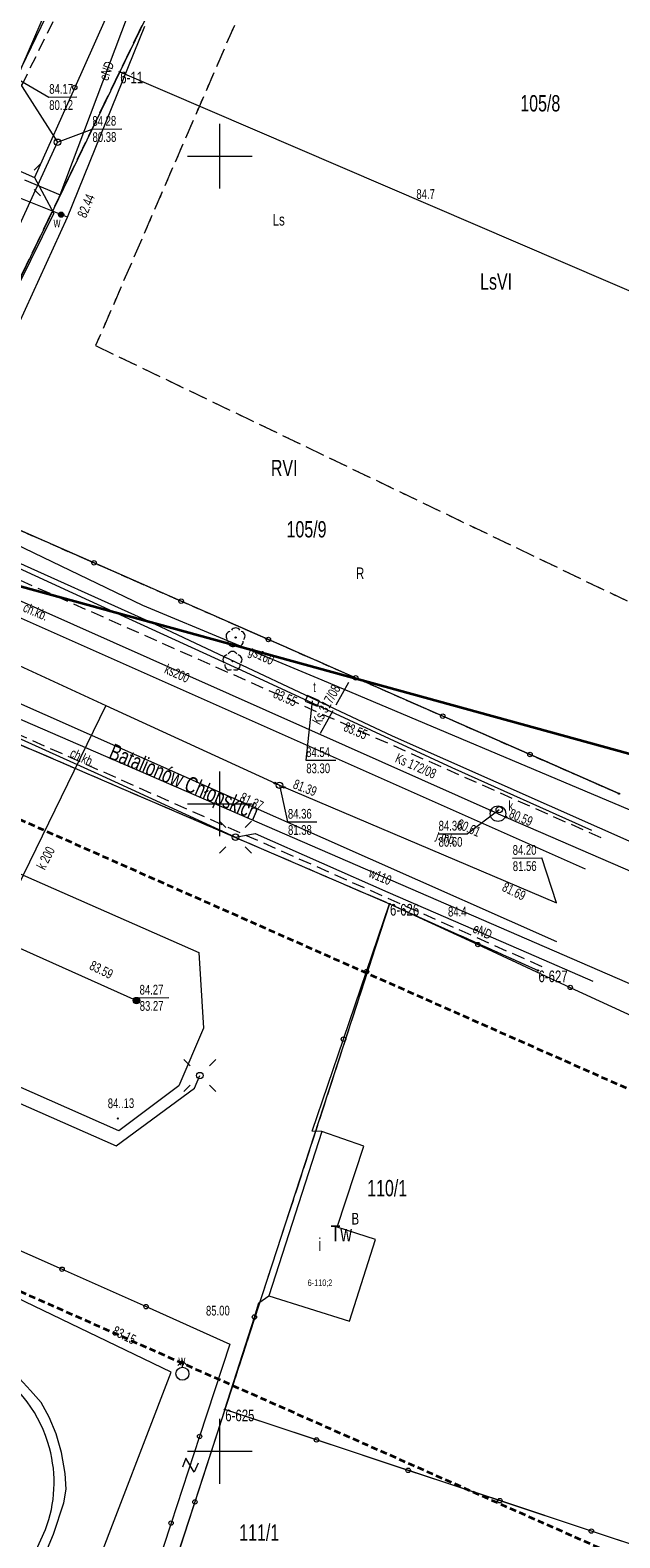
# Model space of a CAD drawing. Header units: metres. Extents: x -1013 to 1493500, y -5789517 to 1032.
# Tile 60 of 66: x 133 to 179, y -92 to 24. Entities that reach past the tile are written whole.
import ezdxf
from ezdxf.xclip import XClip

# ---------------------------------------------------------------- set-up
doc = ezdxf.new("R2010")
doc.units = ezdxf.units.M
doc.header["$MEASUREMENT"] = 0
doc.header["$XCLIPFRAME"] = 0
for name, pattern in [('2_KTCR02', [1.5, 1, -0.5]), ('4_SUPK_P_01', [2.5, 2, -0.5]), ('GUK', [2, 1.5, -0.5]), ('GUZ', [1, 0.5, -0.5]), ('Przerywana długa', [0.78, 0.5, -0.28])]:
    doc.linetypes.add(name, pattern=pattern)
doc.layers.add('700-L Mapa 1_100 dwg', color=7, linetype='Continuous')
doc.layers.add('711-L Wymiary opisy', color=7, linetype='Continuous')
for name, color, linetype, lineweight in [('703-L Płaszczyzny podejścia 2D3', 152, 'Continuous', 30), ('703-L Płaszczyzny podejścia 2D38', 171, 'Continuous', 35), ('711-L Wymiary opisy1', 7, 'Continuous', 13), ('ex_02_DXF_MZ_500_4_Dzialki7', 9, 'Continuous', 18), ('ex_02_DXF_MZ_500_4_EGBB_E_T_07', 9, 'Continuous', 18), ('ex_02_DXF_MZ_500_4_EGBB_L_07', 9, 'Continuous', 18), ('ex_02_DXF_MZ_500_4_K1_BDOT_T_97', 9, 'Continuous', 18), ('ex_02_DXF_MZ_500_4_K1_EGIB_T_17', 9, 'Continuous', 18), ('ex_02_DXF_MZ_500_4_Kontury3', 9, 'Continuous', 18), ('ex_02_DXF_MZ_500_4_KTCR_D_L_17', 9, 'Continuous', 18), ('ex_02_DXF_MZ_500_4_KTCR_E_T_17', 9, 'Continuous', 18), ('ex_02_DXF_MZ_500_4_KTCR_L_17', 9, 'Continuous', 18), ('ex_02_DXF_MZ_500_4_KTJZ_E_T_07', 9, 'Continuous', 18), ('ex_02_DXF_MZ_500_4_KTKR_D_L_07', 9, 'Continuous', 18), ('ex_02_DXF_MZ_500_4_KTKR_L_07', 9, 'Continuous', 18), ('ex_02_DXF_MZ_500_4_KTOK_L_47', 9, 'Continuous', 18), ('ex_02_DXF_MZ_500_4_KTUL_E_T_07', 9, 'Continuous', 18), ('ex_02_DXF_MZ_500_4_Numery_dzialek7', 9, 'Continuous', 18), ('ex_02_DXF_MZ_500_4_Numery_konturow3', 9, 'Continuous', 18), ('ex_02_DXF_MZ_500_4_Numery_punktow7', 9, 'Continuous', 18), ('ex_02_DXF_MZ_500_4_Numery_uzytkow3', 9, 'Continuous', 18), ('ex_02_DXF_MZ_500_4_OBOP_T_13', 9, 'Continuous', 18), ('ex_02_DXF_MZ_500_4_Podzial_sekcyjny_krzyze7', 9, 'Continuous', 18), ('ex_02_DXF_MZ_500_4_Punkty7', 9, 'Continuous', 18), ('ex_02_DXF_MZ_500_4_RTPW_T_07', 9, 'Continuous', 18), ('ex_02_DXF_MZ_500_4_RTPW_T_17', 9, 'Continuous', 18), ('ex_02_DXF_MZ_500_4_SUBK_L_034', 9, 'Continuous', 18), ('ex_02_DXF_MZ_500_4_SUPE_D_L_31', 9, 'Continuous', 18), ('ex_02_DXF_MZ_500_4_SUPE_E_T_31', 9, 'Continuous', 18), ('ex_02_DXF_MZ_500_4_SUPG_E_T_27', 9, 'Continuous', 18), ('ex_02_DXF_MZ_500_4_SUPG_L_252', 9, 'Continuous', 18), ('ex_02_DXF_MZ_500_4_SUPK_D_L_434', 9, 'Continuous', 18), ('ex_02_DXF_MZ_500_4_SUPK_E_T_434', 9, 'Continuous', 18), ('ex_02_DXF_MZ_500_4_SUPK_L_434', 9, 'Continuous', 18), ('ex_02_DXF_MZ_500_4_SUPP_E_T_434', 9, 'Continuous', 18), ('ex_02_DXF_MZ_500_4_SUPP_L_434', 9, 'Continuous', 18), ('ex_02_DXF_MZ_500_4_SUPT_D_L_030', 9, 'Continuous', 18), ('ex_02_DXF_MZ_500_4_SUPW_D_L_05', 9, 'Continuous', 18), ('ex_02_DXF_MZ_500_4_SUPW_E_T_05', 9, 'Continuous', 18), ('ex_02_DXF_MZ_500_4_SUPW_L_05', 9, 'Continuous', 18), ('ex_02_DXF_MZ_500_4_SUSM_D_T_07', 9, 'Continuous', 18), ('ex_02_DXF_MZ_500_4_SUSM_D_T_37', 9, 'Continuous', 18), ('ex_02_DXF_MZ_500_4_SUTK_T_034', 9, 'Continuous', 18), ('ex_02_DXF_MZ_500_4_SUTT_T_030', 9, 'Continuous', 18), ('ex_02_DXF_MZ_500_4_SUTW_T_05', 9, 'Continuous', 18), ('ex_02_DXF_MZ_500_4_SUUK_D_T_234', 9, 'Continuous', 18), ('ex_02_DXF_MZ_500_4_SUUK_D_T_97', 9, 'Continuous', 18), ('ex_02_DXF_MZ_500_4_SUUK_E_T_934', 9, 'Continuous', 18), ('ex_02_DXF_MZ_500_4_SUUK_T_234', 9, 'Continuous', 18), ('ex_02_DXF_MZ_500_4_SUUT_D_T_130', 9, 'Continuous', 18), ('ex_02_DXF_MZ_500_4_SUUT_E_T_930', 9, 'Continuous', 18), ('ex_02_DXF_MZ_500_4_SUUW_D_T_07', 9, 'Continuous', 18), ('ex_02_DXF_MZ_500_4_SUUW_D_T_77', 9, 'Continuous', 18), ('ex_02_DXF_MZ_500_4_SUUW_E_T_117', 9, 'Continuous', 18), ('ex_02_DXF_MZ_500_4_SUUW_E_T_57', 9, 'Continuous', 18), ('ex_02_DXF_MZ_500_4_Uzytki3', 9, 'Continuous', 18)]:
    doc.layers.add(name, color=color, linetype=linetype, lineweight=lineweight)
doc.layers.get('700-L Mapa 1_100 dwg').off()
doc.styles.add('STYL_AUTOMATYCZNY_2', font='Arial.ttf')
doc.styles.add('STYL_AUTOMATYCZNY_4', font='Arial.ttf', dxfattribs={"width": 0.7})
doc.dimstyles.new('STYL_AUTOMATYCZNY__3', dxfattribs={"dimtxt": 0.25, "dimasz": 0.183575, "dimexe": 0.18, "dimexo": 0.04, "dimgap": 0, "dimtad": 1, "dimzin": 0, "dimdsep": 46, "dimtxsty": 'STYL_AUTOMATYCZNY_2', "dimblk": 'ARROWHEAD_8', "dimblk1": 'ARROWHEAD_8', "dimblk2": 'ARROWHEAD_8', "dimcen": 0.09, "dimclrd": 7, "dimclre": 7, "dimclrt": 7, "dimazin": 0, "dimtfac": 1, "dimtdec": 4, "dimtmove": 2, "dimatfit": 3, "dimfxl": 1, "dimtolj": 1, "dimtzin": 0, "dimarcsym": 0})

# ---------------------------------------------------------------- blocks, each defined once
blk = doc.blocks.new('*D62')
at = {"layer": '711-L Wymiary opisy1', "color": 7, "linetype": 'Continuous', "lineweight": 13, "transparency": 16777216}
for p, q in [((31.39, 8.33), (31.34, 8.46)), ((31.39, 8.33), (31.51, 8.38)), ((31.7, 9.21), (31.58, 9.14)), ((31.7, 9.21), (31.77, 9.09))]:
    blk.add_line(p, q, dxfattribs=at)
blk.add_arc((25.65, 10.87), 6.28, 336.1008, 344.6316, dxfattribs=at)
at = {"layer": '711-L Wymiary opisy1', "color": 7, "lineweight": 13, "transparency": 16777216, "insert": (31.65, 8.58), "char_height": 0.25, "attachment_point": 7, "rotation": 336.1008, "style": 'STYL_AUTOMATYCZNY_2'}
blk.add_mtext('\\A1;{\\pql;\\fArial|b0|i0|c238|p0;\\W1.000000;8,53°/15%}', dxfattribs=at)
blk = doc.blocks.new('ARROWHEAD_8')
at = {"color": 0, "linetype": 'Continuous', "lineweight": 0}
blk.add_line((0, 0), (-1, 0), dxfattribs=at)
at = {"color": 0, "linetype": 'Continuous', "lineweight": 0, "flags": 128}
blk.add_lwpolyline([(-0.525, 0.525), (0, 0), (-0.525, -0.525)], dxfattribs=at)
blk = doc.blocks.new('*D63')
at = {"layer": '711-L Wymiary opisy1', "color": 7, "linetype": 'Continuous', "lineweight": 13, "transparency": 16777216}
for p, q in [((17.69, -23.09), (17.66, -22.95)), ((17.69, -23.09), (17.83, -23.06)), ((18.15, -22.23), (18.02, -22.28)), ((18.15, -22.23), (18.2, -22.36))]:
    blk.add_line(p, q, dxfattribs=at)
blk.add_arc((12.16, -19.57), 6.56, 327.57, 336.1008, dxfattribs=at)
at = {"layer": '711-L Wymiary opisy1', "color": 7, "lineweight": 13, "transparency": 16777216, "insert": (18.03, -22.8), "char_height": 0.25, "attachment_point": 7, "rotation": 336.1008, "style": 'STYL_AUTOMATYCZNY_2'}
blk.add_mtext('\\A1;{\\pql;\\fArial|b0|i0|c238|p0;\\W1.000000;8,53°/15%}', dxfattribs=at)
blk = doc.blocks.new('Rysunek_1_4', base_point=(-51.91, -72.41))
at = {"layer": 'ex_02_DXF_MZ_500_4_Dzialki7', "color": 9, "linetype": 'Continuous', "lineweight": 18}
for p, q in [((170.06, 98.81), (118.53, -8)), ((-42.33, 44.71), (161.19, -43.07)), ((152.02, 45.32), (140.38, 21.19)), ((140.38, 21.19), (124.93, -10.81)), ((140.38, 21.19), (194.07, -1.93)), ((124.93, -10.81), (178.88, -34.55)), ((161.19, -43.07), (148.48, -82.11)), ((161.19, -43.07), (172.64, -48.21)), ((148.48, -82.11), (143.46, -97.58)), ((205.08, -100.89), (148.48, -82.11))]:
    blk.add_line(p, q, dxfattribs=at)
at = {"layer": 'ex_02_DXF_MZ_500_4_EGBB_L_07', "color": 9, "linetype": 'Continuous', "lineweight": 18}
for p, q in [((155.97, -60.65), (151.87, -73.32)), ((159.2, -61.78), (155.97, -60.65)), ((157.15, -68.03), (159.2, -61.78)), ((160.1, -68.97), (157.15, -68.03)), ((158.09, -75.29), (160.1, -68.97)), ((151.87, -73.32), (158.09, -75.29))]:
    blk.add_line(p, q, dxfattribs=at)
at = {"layer": 'ex_02_DXF_MZ_500_4_K1_BDOT_T_97', "color": 9, "linetype": 'Continuous', "lineweight": 18}
for p, q in [((145.48, -85.87), (145.2, -86.56)), ((146.12, -86.94), (145.48, -85.87)), ((146.41, -86.24), (146.12, -86.94))]:
    blk.add_line(p, q, dxfattribs=at)
at = {"layer": 'ex_02_DXF_MZ_500_4_Kontury3', "color": 9, "linetype": 'GUK', "lineweight": 18}
for p, q in [((124.93, -10.82), (152.02, 45.32)), ((157.16, 43.12), (138.51, 0.04)), ((138.51, 0.04), (184.7, -22.17)), ((178.88, -34.55), (124.93, -10.82)), ((102.61, -17.79), (161.19, -43.06)), ((161.19, -43.06), (148.48, -82.11)), ((161.19, -43.06), (172.64, -48.2)), ((148.48, -82.11), (143.46, -97.58))]:
    blk.add_line(p, q, dxfattribs=at)
at = {"layer": 'ex_02_DXF_MZ_500_4_KTCR_D_L_17', "color": 9, "linetype": '2_KTCR02', "lineweight": 18}
blk.add_line((130.17, 14.74), (137.42, 29.52), dxfattribs=at)
at = {"layer": 'ex_02_DXF_MZ_500_4_KTCR_L_17', "color": 9, "linetype": '2_KTCR02', "lineweight": 18}
for p, q in [((177.5, -37.96), (124.36, -14.39)), ((172.96, -47.92), (120.12, -24.46))]:
    blk.add_line(p, q, dxfattribs=at)
at = {"layer": 'ex_02_DXF_MZ_500_4_KTKR_D_L_07', "color": 9, "linetype": 'Continuous', "lineweight": 18}
for p, q in [((114.12, -32.59), (146.47, -46.81)), ((140.3, -60.58), (107.79, -46.19)), ((146.47, -46.81), (146.84, -52.66)), ((146.84, -52.66), (144.93, -57.12)), ((144.93, -57.12), (140.3, -60.58)), ((116.91, -130.48), (134.64, -91.37))]:
    blk.add_line(p, q, dxfattribs=at)
for centre, radius, start, end in [((125, -87.67), 10.28, 14.6748, 58.8928), ((125.17, -87.75), 10.14, 339.0713, 15.3848)]:
    blk.add_arc(centre, radius, start, end, dxfattribs=at)
at = {"layer": 'ex_02_DXF_MZ_500_4_KTKR_L_07', "color": 9, "linetype": 'Continuous', "lineweight": 18}
for p, q in [((176.3, -40.39), (123.37, -16.85)), ((121.11, -22.47), (174.05, -45.98))]:
    blk.add_line(p, q, dxfattribs=at)
at = {"layer": 'ex_02_DXF_MZ_500_4_KTOK_L_47', "color": 9, "linetype": 'Continuous', "lineweight": 18}
for p, q in [((140, 26.91), (136.9, 19.97)), ((136.9, 19.97), (133.8, 13.02)), ((127.48, 15.81), (133.8, 13.02)), ((133.8, 13.02), (135.28, 10.24)), ((131.76, 3.08), (135.28, 10.24)), ((138.39, -16.73), (131.66, -13.77)), ((145.11, -19.69), (138.39, -16.73)), ((151.84, -22.65), (145.11, -19.69)), ((158.57, -25.61), (151.84, -22.65)), ((165.29, -28.57), (158.57, -25.61)), ((172.02, -31.53), (165.29, -28.57)), ((178.88, -34.55), (172.02, -31.53)), ((159.41, -48.29), (161.19, -43.06)), ((161.19, -43.06), (168, -46.21)), ((168, -46.21), (175.12, -49.51)), ((157.63, -53.51), (159.41, -48.29)), ((175.12, -49.51), (182.23, -52.8)), ((155.21, -60.61), (157.63, -53.51)), ((155.97, -60.65), (155.21, -60.61)), ((129.45, -68.38), (135.92, -71.27)), ((135.92, -71.27), (142.4, -74.16)), ((151.11, -73.87), (151.87, -73.32)), ((142.4, -74.16), (148.87, -77.06)), ((150.76, -74.96), (151.11, -73.87)), ((148.48, -82.11), (150.76, -74.96)), ((148.87, -77.06), (146.53, -84.18)), ((148.48, -82.11), (146.17, -89.24)), ((155.55, -84.45), (148.48, -82.11)), ((146.53, -84.18), (144.33, -90.87)), ((162.62, -86.8), (155.55, -84.45)), ((169.69, -89.14), (162.62, -86.8)), ((146.17, -89.24), (144.81, -93.41)), ((176.75, -91.49), (169.69, -89.14)), ((144.33, -90.87), (142.13, -97.56)), ((183.82, -93.83), (176.75, -91.49))]:
    blk.add_line(p, q, dxfattribs=at)
for centre in [(136.9, 19.97), (138.39, -16.73), (145.11, -19.69), (151.84, -22.65), (158.57, -25.61), (165.29, -28.57), (172.02, -31.53), (168, -46.21), (159.41, -48.29), (175.12, -49.51), (157.63, -53.51), (135.92, -71.27), (142.4, -74.16), (150.76, -74.96), (146.53, -84.18), (155.55, -84.45), (162.62, -86.8), (146.17, -89.24), (169.69, -89.14), (144.33, -90.87), (176.75, -91.49)]:
    blk.add_circle(centre, 0.17, dxfattribs=at)
at = {"layer": 'ex_02_DXF_MZ_500_4_OBOP_T_13', "color": 9, "linetype": 'Continuous', "lineweight": 18}
for centre in [(149.31, -22.5), (149.07, -24.33)]:
    blk.add_circle(centre, 0.045, dxfattribs=at)
for centre, start, end in [((148.95, -22.39), 102.1445, 221.86), ((149.31, -22.13), 30.1401, 149.8599), ((149.66, -22.39), 318.14, 77.8555), ((149.09, -22.81), 174.1482, 293.8542), ((149.53, -22.81), 246.1458, 5.8518), ((148.71, -24.21), 102.1445, 221.86), ((149.07, -23.95), 30.1401, 149.8599), ((149.43, -24.21), 318.14, 77.8555), ((148.85, -24.63), 174.1482, 293.8542), ((149.29, -24.63), 246.1458, 5.8518)]:
    blk.add_arc(centre, 0.375, start, end, dxfattribs=at)
at = {"layer": 'ex_02_DXF_MZ_500_4_Podzial_sekcyjny_krzyze7', "color": 9, "linetype": 'Continuous', "lineweight": 18}
for p, q in [((148.09, 12.17), (148.09, 17.17)), ((145.59, 14.67), (150.59, 14.67)), ((148.09, -37.83), (148.09, -32.83)), ((145.59, -35.33), (150.59, -35.33)), ((148.09, -87.83), (148.09, -82.83)), ((145.59, -85.33), (150.59, -85.33))]:
    blk.add_line(p, q, dxfattribs=at)
at = {"layer": 'ex_02_DXF_MZ_500_4_Punkty7', "color": 9, "linetype": 'Continuous', "lineweight": 18}
for centre in [(140.38, 21.19), (178.88, -34.55), (161.19, -43.07), (172.64, -48.21), (148.48, -82.11)]:
    blk.add_circle(centre, 0.045, dxfattribs=at)
at = {"layer": 'ex_02_DXF_MZ_500_4_RTPW_T_17', "color": 9, "linetype": 'Continuous', "lineweight": 18}
blk.add_circle((140.23, -59.64), 0.045, dxfattribs=at)
at = {"layer": 'ex_02_DXF_MZ_500_4_SUBK_L_034', "color": 9, "linetype": 'Continuous', "lineweight": 18}
blk.add_circle((169.55, -36.1), 0.6, dxfattribs=at)
at = {"layer": 'ex_02_DXF_MZ_500_4_SUPE_D_L_31', "color": 9, "linetype": 'Continuous', "lineweight": 18}
for p, q in [((135.77, 11.68), (140.97, 25.44)), ((133.03, 12.84), (135.77, 11.68)), ((131.7, -29.86), (138.68, -33.01)), ((138.68, -33.01), (149.3, -37.91)), ((149.3, -37.91), (150.83, -37.64)), ((150.83, -37.64), (161.05, -42.15)), ((161.05, -42.15), (171.9, -46.88)), ((171.9, -46.88), (176.86, -49.04)), ((123.48, -54.42), (140.09, -61.74)), ((146.15, -57.29), (146.55, -56.32)), ((140.09, -61.74), (146.15, -57.29)), ((133.5, -80.63), (132.63, -79.7)), ((134.31, -81.56), (133.5, -80.63)), ((134.93, -82.69), (134.31, -81.56)), ((135.47, -83.97), (134.93, -82.69)), ((135.88, -85.43), (135.47, -83.97)), ((136.16, -87.04), (135.88, -85.43)), ((136.24, -88.24), (136.16, -87.04)), ((136.05, -89.31), (136.24, -88.24)), ((135.25, -91.73), (136.05, -89.31)), ((132.58, -98.11), (135.25, -91.73))]:
    blk.add_line(p, q, dxfattribs=at)
at = {"layer": 'ex_02_DXF_MZ_500_4_SUPG_L_252', "color": 9, "linetype": 'Continuous', "lineweight": 18}
for p, q in [((142.16, -20.03), (125.89, -12.19)), ((155.98, -25.78), (142.16, -20.03)), ((180.24, -36.04), (155.98, -25.78))]:
    blk.add_line(p, q, dxfattribs=at)
at = {"layer": 'ex_02_DXF_MZ_500_4_SUPK_D_L_434', "color": 9, "linetype": 'Continuous', "lineweight": 18}
for p, q in [((132.44, 20.65), (140.7, 39.89)), ((132.44, 20.65), (135.57, 15.74)), ((124.99, -7.21), (135.57, 15.74)), ((115.61, -16.82), (139.31, -27.74)), ((139.31, -27.74), (130.61, -45.57)), ((139.31, -27.74), (152.7, -33.91)), ((152.7, -33.91), (174.07, -42.99)), ((130.61, -45.57), (141.66, -50.53))]:
    blk.add_line(p, q, dxfattribs=at)
at = {"layer": 'ex_02_DXF_MZ_500_4_SUPK_L_434', "color": 9, "linetype": 'Continuous', "lineweight": 18}
for q in [(126.43, -16.9), (220, -58)]:
    blk.add_line((169.55, -36.1), q, dxfattribs=at)
at = {"layer": 'ex_02_DXF_MZ_500_4_SUPP_L_434', "color": 9, "linetype": '4_SUPK_P_01', "lineweight": 18}
blk.add_line((155.86, -29.88), (158.29, -25.49), dxfattribs=at)
at = {"layer": 'ex_02_DXF_MZ_500_4_SUPT_D_L_030', "color": 9, "linetype": 'Continuous', "lineweight": 18}
for p, q in [((138.04, -19.67), (105.4, -4.68)), ((126.34, -13.93), (143.04, -21.45)), ((150.12, -25.21), (138.04, -19.67)), ((143.04, -21.45), (161.39, -30.08)), ((166.02, -32.57), (150.12, -25.21)), ((161.39, -30.08), (196.91, -45.87)), ((176.8, -37.39), (166.02, -32.57))]:
    blk.add_line(p, q, dxfattribs=at)
at = {"layer": 'ex_02_DXF_MZ_500_4_SUPW_D_L_05', "color": 9, "linetype": 'Continuous', "lineweight": 18}
for p, q in [((136.34, 9.96), (142.31, 24.71)), ((136.34, 9.96), (129.24, 12.79)), ((130.36, -3.13), (136.34, 9.96)), ((144.35, -79.22), (127.52, -71.12)), ((136.64, -99.23), (144.35, -79.22))]:
    blk.add_line(p, q, dxfattribs=at)
at = {"layer": 'ex_02_DXF_MZ_500_4_SUPW_L_05', "color": 9, "linetype": 'Continuous', "lineweight": 18}
blk.add_line((199.66, -57.89), (118.11, -22.48), dxfattribs=at)
at = {"layer": 'ex_02_DXF_MZ_500_4_SUSM_D_T_07', "color": 9, "linetype": 'Continuous', "lineweight": 18}
for p, q in [((133.77, 13.59), (134.26, 14.08)), ((133.77, 12.1), (134.26, 11.61)), ((148.55, -37.16), (148.06, -36.67)), ((150.04, -37.16), (150.53, -36.67)), ((148.55, -38.65), (148.06, -39.14)), ((150.04, -38.65), (150.53, -39.14)), ((145.81, -55.57), (145.32, -55.08)), ((147.3, -55.57), (147.79, -55.08)), ((145.81, -57.06), (145.32, -57.55)), ((147.3, -57.06), (147.79, -57.55))]:
    blk.add_line(p, q, dxfattribs=at)
at = {"layer": 'ex_02_DXF_MZ_500_4_SUSM_D_T_37', "color": 9, "linetype": 'Continuous', "lineweight": 18}
for centre in [(149.3, -37.91), (146.55, -56.32)]:
    blk.add_circle(centre, 0.25, dxfattribs=at)
at = {"layer": 'ex_02_DXF_MZ_500_4_SUTK_T_034', "color": 9, "linetype": 'Continuous', "lineweight": 18}
for p, q in [((132.44, 20.65), (134.9, 19.23)), ((134.9, 19.23), (137.05, 19.24)), ((135.57, 15.74), (138.24, 16.76)), ((138.24, 16.76), (140.52, 16.78)), ((152.7, -33.91), (153.31, -36.74)), ((169.65, -35.79), (167.2, -37.65)), ((153.31, -36.74), (155.57, -36.73)), ((164.94, -37.65), (167.2, -37.65)), ((170.66, -39.53), (172.94, -39.51)), ((174.07, -42.99), (172.94, -39.51)), ((141.66, -50.53), (141.88, -50.32)), ((141.88, -50.32), (144.16, -50.3))]:
    blk.add_line(p, q, dxfattribs=at)
for centre in [(152.33, -33.74), (153.06, -34.06), (169, -35.85), (170.16, -36.36)]:
    blk.add_circle(centre, 0.0625, dxfattribs=at)
at = {"layer": 'ex_02_DXF_MZ_500_4_SUTT_T_030', "color": 9, "linetype": 'Continuous', "lineweight": 18}
for p, q in [((155.22, -27.39), (154.73, -31.98)), ((154.73, -31.98), (157.04, -31.97))]:
    blk.add_line(p, q, dxfattribs=at)
at = {"layer": 'ex_02_DXF_MZ_500_4_SUUK_D_T_234', "color": 9, "linetype": 'Continuous', "lineweight": 18}
for centre in [(135.57, 15.74), (152.7, -33.91)]:
    blk.add_circle(centre, 0.25, dxfattribs=at)
at = {"layer": 'ex_02_DXF_MZ_500_4_SUUK_D_T_97', "color": 9, "linetype": 'Continuous', "lineweight": 18}
for radius in [0.25, 0.225, 0.2, 0.175, 0.15, 0.125, 0.1, 0.075, 0.05, 0.025, 0.00715]:
    blk.add_circle((141.66, -50.53), radius, dxfattribs=at)
at = {"layer": 'ex_02_DXF_MZ_500_4_SUUK_T_234', "color": 9, "linetype": 'Continuous', "lineweight": 18}
blk.add_circle((169.65, -35.79), 0.25, dxfattribs=at)
at = {"layer": 'ex_02_DXF_MZ_500_4_SUUT_D_T_130', "color": 9, "linetype": 'Continuous', "lineweight": 18}
for p, q in [((154.85, -26.98), (154.67, -27.41)), ((154.67, -27.41), (155.59, -27.8)), ((155.77, -27.38), (154.85, -26.98)), ((155.59, -27.8), (155.77, -27.38))]:
    blk.add_line(p, q, dxfattribs=at)
at = {"layer": 'ex_02_DXF_MZ_500_4_SUUW_D_T_07', "color": 9, "linetype": 'Continuous', "lineweight": 18}
for p, q in [((145.21, -78.34), (144.86, -78.7)), ((145.21, -78.34), (145.57, -78.7)), ((145.21, -78.84), (145.21, -78.34))]:
    blk.add_line(p, q, dxfattribs=at)
blk.add_circle((145.21, -79.34), 0.5, dxfattribs=at)
at = {"layer": 'ex_02_DXF_MZ_500_4_SUUW_D_T_77', "color": 9, "linetype": 'Continuous', "lineweight": 18}
for radius in [0.2, 0.175, 0.15, 0.125, 0.1, 0.075, 0.05, 0.025, 0.00715]:
    blk.add_circle((135.85, 10.15), radius, dxfattribs=at)
at = {"layer": 'ex_02_DXF_MZ_500_4_Uzytki3', "color": 9, "linetype": 'GUZ', "lineweight": 18}
for p, q in [((124.93, -10.81), (152.02, 45.32)), ((157.16, 43.12), (138.51, 0.04)), ((138.51, 0.04), (184.7, -22.17)), ((124.93, -10.81), (178.88, -34.55)), ((102.61, -17.79), (161.19, -43.06)), ((161.19, -43.06), (148.48, -82.11)), ((161.19, -43.06), (172.64, -48.2)), ((148.48, -82.11), (143.46, -97.58))]:
    blk.add_line(p, q, dxfattribs=at)
at = {"layer": 'ex_02_DXF_MZ_500_4_EGBB_E_T_07', "color": 9, "linetype": 'Continuous', "lineweight": 18, "insert": (155.69, -69.37), "char_height": 1, "attachment_point": 4, "style": 'STYL_AUTOMATYCZNY_4'}
blk.add_mtext('\\A1;{\\pql;\\fArial|b0|i0|c238|p0;\\W0.700000;i}', dxfattribs=at)
at = {"layer": 'ex_02_DXF_MZ_500_4_K1_EGIB_T_17', "color": 9, "linetype": 'Continuous', "lineweight": 18, "insert": (154.87, -72.36), "char_height": 0.5, "attachment_point": 4, "style": 'STYL_AUTOMATYCZNY_4'}
blk.add_mtext('\\A1;{\\pql;\\fArial|b0|i0|c238|p0;\\W0.700000;6-110;2}', dxfattribs=at)
at = {"layer": 'ex_02_DXF_MZ_500_4_KTCR_E_T_17', "color": 9, "linetype": 'Continuous', "lineweight": 18, "char_height": 0.75, "attachment_point": 4, "style": 'STYL_AUTOMATYCZNY_4'}
for insert, rotation in [((132.99, -20.12), 337.0113), ((136.62, -31.35), 334.4627)]:
    blk.add_mtext('\\A1;{\\pql;\\fArial|b0|i0|c238|p0;\\W0.700000;ch.kb.}', dxfattribs=dict(at, insert=insert, rotation=rotation))
at = {"layer": 'ex_02_DXF_MZ_500_4_KTJZ_E_T_07', "color": 9, "linetype": 'Continuous', "lineweight": 18, "insert": (164.81, -37.79), "char_height": 0.75, "attachment_point": 4, "rotation": 340.9003, "style": 'STYL_AUTOMATYCZNY_4'}
blk.add_mtext('\\A1;{\\pql;\\fArial|b0|i0|c238|p0;\\W0.700000;j.mb.}', dxfattribs=at)
at = {"layer": 'ex_02_DXF_MZ_500_4_KTUL_E_T_07', "color": 9, "linetype": 'Continuous', "lineweight": 18, "insert": (139.61, -31.4), "char_height": 1.25, "attachment_point": 4, "rotation": 336.9427, "style": 'STYL_AUTOMATYCZNY_4'}
blk.add_mtext('\\A1;{\\pql;\\fArial|b0|i0|c238|p0;\\W0.700000;Batalionów Chłopskich}', dxfattribs=at)
at = {"layer": 'ex_02_DXF_MZ_500_4_Numery_dzialek7', "color": 9, "linetype": 'Continuous', "lineweight": 18, "char_height": 1.26, "style": 'STYL_AUTOMATYCZNY_4'}
for s, insert, attachment_point in [('\\A1;{\\pql;\\fArial|b0|i0|c238|p0;\\W0.700000;105/8}', (171.27, 18.74), 4), ('\\A1;{\\pql;\\fArial|b0|i0|c238|p0;\\W0.700000;105/9}', (153.24, -14.15), 4), ('\\A1;{\\pql;\\fArial|b0|i0|c238|p0;\\W0.700000;110/1}', (159.46, -64.38), 1), ('\\A1;{\\pql;\\fArial|b0|i0|c238|p0;\\W0.700000;111/1}', (149.59, -90.97), 1)]:
    blk.add_mtext(s, dxfattribs=dict(at, insert=insert, attachment_point=attachment_point))
at = {"layer": 'ex_02_DXF_MZ_500_4_Numery_konturow3', "color": 9, "linetype": 'Continuous', "lineweight": 18, "char_height": 1.26, "attachment_point": 1, "style": 'STYL_AUTOMATYCZNY_4'}
for s, insert in [('\\A1;{\\pql;\\fArial|b0|i0|c238|p0;\\W0.700000;LsVI}', (168.17, 5.62)), ('\\A1;{\\pql;\\fArial|b0|i0|c238|p0;\\W0.700000;RVI}', (152.03, -8.78)), ('\\A1;{\\pql;\\fArial|b0|i0|c238|p0;\\W0.700000;Tw}', (156.64, -67.87))]:
    blk.add_mtext(s, dxfattribs=dict(at, insert=insert))
at = {"layer": 'ex_02_DXF_MZ_500_4_Numery_punktow7', "color": 9, "linetype": 'Continuous', "lineweight": 18, "char_height": 0.9, "attachment_point": 1, "style": 'STYL_AUTOMATYCZNY_4'}
for s, insert in [('\\A1;{\\pql;\\fArial|b0|i0|c238|p0;\\W0.700000;6-11}', (140.41, 21.19)), ('\\A1;{\\pql;\\fArial|b0|i0|c238|p0;\\W0.700000;6-626}', (161.22, -43.07)), ('\\A1;{\\pql;\\fArial|b0|i0|c238|p0;\\W0.700000;6-627}', (172.67, -48.21)), ('\\A1;{\\pql;\\fArial|b0|i0|c238|p0;\\W0.700000;6-625}', (148.51, -82.11))]:
    blk.add_mtext(s, dxfattribs=dict(at, insert=insert))
at = {"layer": 'ex_02_DXF_MZ_500_4_Numery_uzytkow3', "color": 9, "linetype": 'Continuous', "lineweight": 18, "char_height": 0.9, "style": 'STYL_AUTOMATYCZNY_4'}
for s, insert, attachment_point in [('\\A1;{\\pql;\\fArial|b0|i0|c238|p0;\\W0.700000;Ls}', (152.17, 10.21), 1), ('\\A1;{\\pql;\\fArial|b0|i0|c238|p0;\\W0.700000;R}', (158.6, -17.09), 1), ('\\A1;{\\pql;\\fArial|b0|i0|c238|p0;\\W0.700000;B}', (158.25, -67.82), 7)]:
    blk.add_mtext(s, dxfattribs=dict(at, insert=insert, attachment_point=attachment_point))
at = {"layer": 'ex_02_DXF_MZ_500_4_RTPW_T_07', "color": 9, "linetype": 'Continuous', "lineweight": 18, "char_height": 0.75, "attachment_point": 1, "rotation": 0.403, "style": 'STYL_AUTOMATYCZNY_4'}
for s, insert in [('\\A1;{\\pql;\\fArial|b0|i0|c238|p0;\\W0.700000;84.7}', (163.25, 12.11)), ('\\A1;{\\pql;\\fArial|b0|i0|c238|p0;\\W0.700000;84.4}', (165.69, -43.29))]:
    blk.add_mtext(s, dxfattribs=dict(at, insert=insert))
at = {"layer": 'ex_02_DXF_MZ_500_4_RTPW_T_17', "color": 9, "linetype": 'Continuous', "lineweight": 18, "char_height": 0.75, "rotation": 0.403, "style": 'STYL_AUTOMATYCZNY_4'}
for s, insert, attachment_point in [('\\A1;{\\pql;\\fArial|b0|i0|c238|p0;\\W0.700000;84..13}', (139.45, -58.85), 7), ('\\A1;{\\pql;\\fArial|b0|i0|c238|p0;\\W0.700000;85.00}', (147.02, -74.1), 1)]:
    blk.add_mtext(s, dxfattribs=dict(at, insert=insert, attachment_point=attachment_point))
at = {"layer": 'ex_02_DXF_MZ_500_4_SUPE_E_T_31', "color": 9, "linetype": 'Continuous', "lineweight": 18, "char_height": 0.75, "attachment_point": 4, "style": 'STYL_AUTOMATYCZNY_4'}
for insert, rotation in [((139.11, 20.56), 70.1831), ((167.69, -44.89), 335.3827)]:
    blk.add_mtext('\\A1;{\\pql;\\fArial|b0|i0|c238|p0;\\W0.700000;eND}', dxfattribs=dict(at, insert=insert, rotation=rotation))
at = {"layer": 'ex_02_DXF_MZ_500_4_SUPG_E_T_27', "color": 9, "linetype": 'Continuous', "lineweight": 18, "insert": (150.14, -24), "char_height": 0.75, "attachment_point": 7, "rotation": 334.867, "style": 'STYL_AUTOMATYCZNY_4'}
blk.add_mtext('\\A1;{\\pql;\\fArial|b0|i0|c238|p0;\\W0.700000;gs160}', dxfattribs=at)
at = {"layer": 'ex_02_DXF_MZ_500_4_SUPK_E_T_434', "color": 9, "linetype": 'Continuous', "lineweight": 18, "char_height": 0.75, "style": 'STYL_AUTOMATYCZNY_4'}
for s, insert, attachment_point, rotation in [('\\A1;{\\pql;\\fArial|b0|i0|c238|p0;\\W0.700000;ks200}', (143.75, -25.22), 7, 335.6136), ('\\A1;{\\pql;\\fArial|b0|i0|c238|p0;\\W0.700000;k 200}', (134.25, -40.32), 4, 62.6432)]:
    blk.add_mtext(s, dxfattribs=dict(at, insert=insert, attachment_point=attachment_point, rotation=rotation))
at = {"layer": 'ex_02_DXF_MZ_500_4_SUPP_E_T_434', "color": 9, "linetype": 'Continuous', "lineweight": 18, "char_height": 0.75, "attachment_point": 7, "style": 'STYL_AUTOMATYCZNY_4'}
for s, insert, rotation in [('\\A1;{\\pql;\\fArial|b0|i0|c238|p0;\\W0.700000;Ks 317/08}', (155.83, -29.31), 60.8772), ('\\A1;{\\pql;\\fArial|b0|i0|c238|p0;\\W0.700000;Ks 172/08}', (161.55, -32.1), 336.3005)]:
    blk.add_mtext(s, dxfattribs=dict(at, insert=insert, rotation=rotation))
at = {"layer": 'ex_02_DXF_MZ_500_4_SUPW_E_T_05', "color": 9, "linetype": 'Continuous', "lineweight": 18, "insert": (159.51, -40.97), "char_height": 0.75, "attachment_point": 7, "rotation": 337.3287, "style": 'STYL_AUTOMATYCZNY_4'}
blk.add_mtext('\\A1;{\\pql;\\fArial|b0|i0|c238|p0;\\W0.700000;w110}', dxfattribs=at)
at = {"layer": 'ex_02_DXF_MZ_500_4_SUTK_T_034', "color": 9, "linetype": 'Continuous', "lineweight": 18, "char_height": 0.75, "style": 'STYL_AUTOMATYCZNY_4'}
for s, insert, attachment_point, rotation in [('\\A1;{\\pql;\\fArial|b0|i0|c238|p0;\\W0.700000;84.17}', (134.93, 20.23), 1, 0.403), ('\\A1;{\\pql;\\fArial|b0|i0|c238|p0;\\W0.700000;80.12}', (134.93, 18.98), 1, 0.403), ('\\A1;{\\pql;\\fArial|b0|i0|c238|p0;\\W0.700000;84.28}', (138.26, 17.76), 1, 0.403), ('\\A1;{\\pql;\\fArial|b0|i0|c238|p0;\\W0.700000;80.38}', (138.27, 16.51), 1, 0.403), ('\\A1;{\\pql;\\fArial|b0|i0|c238|p0;\\W0.700000;81.39}', (153.67, -34.12), 7, 338.607), ('\\A1;{\\pql;\\fArial|b0|i0|c238|p0;\\W0.700000;81.37}', (149.89, -34.42), 1, 334.2216), ('\\A1;{\\pql;\\fArial|b0|i0|c238|p0;\\W0.700000;84.36}', (153.34, -35.74), 1, 0.405), ('\\A1;{\\pql;\\fArial|b0|i0|c238|p0;\\W0.700000;80.59}', (170.33, -36.39), 7, 337.2261), ('\\A1;{\\pql;\\fArial|b0|i0|c238|p0;\\W0.700000;81.38}', (153.35, -36.99), 1, 0.405), ('\\A1;{\\pql;\\fArial|b0|i0|c238|p0;\\W0.700000;80.61}', (166.61, -36.48), 1, 336.218), ('\\A1;{\\pql;\\fArial|b0|i0|c238|p0;\\W0.700000;84.20}', (170.68, -38.53), 1, 0.403), ('\\A1;{\\pql;\\fArial|b0|i0|c238|p0;\\W0.700000;81.56}', (170.69, -39.78), 1, 0.403), ('\\A1;{\\pql;\\fArial|b0|i0|c238|p0;\\W0.700000;81.69}', (169.96, -41.69), 4, 333.8327), ('\\A1;{\\pql;\\fArial|b0|i0|c238|p0;\\W0.700000;83.59}', (138.13, -47.75), 4, 333.8327), ('\\A1;{\\pql;\\fArial|b0|i0|c238|p0;\\W0.700000;84.27}', (141.9, -49.32), 1, 0.403), ('\\A1;{\\pql;\\fArial|b0|i0|c238|p0;\\W0.700000;83.27}', (141.91, -50.57), 1, 0.403)]:
    blk.add_mtext(s, dxfattribs=dict(at, insert=insert, attachment_point=attachment_point, rotation=rotation))
at = {"layer": 'ex_02_DXF_MZ_500_4_SUTK_T_034', "color": 9, "linetype": 'Continuous', "lineweight": 18, "char_height": 0.75, "attachment_point": 1, "style": 'STYL_AUTOMATYCZNY_4'}
for s, insert in [('\\A1;{\\pql;\\fArial|b0|i0|c238|p0;\\W0.700000;84.36}', (164.97, -36.65)), ('\\A1;{\\pql;\\fArial|b0|i0|c238|p0;\\W0.700000;80.60}', (164.97, -37.9))]:
    blk.add_mtext(s, dxfattribs=dict(at, insert=insert))
at = {"layer": 'ex_02_DXF_MZ_500_4_SUTT_T_030', "color": 9, "linetype": 'Continuous', "lineweight": 18, "char_height": 0.75, "style": 'STYL_AUTOMATYCZNY_4'}
for s, insert, attachment_point, rotation in [('\\A1;{\\pql;\\fArial|b0|i0|c238|p0;\\W0.700000;83.55}', (152.14, -27.11), 7, 336.1727), ('\\A1;{\\pql;\\fArial|b0|i0|c238|p0;\\W0.700000;83.55}', (157.57, -29.69), 7, 337.2028), ('\\A1;{\\pql;\\fArial|b0|i0|c238|p0;\\W0.700000;84.54}', (154.75, -30.98), 1, 0.403), ('\\A1;{\\pql;\\fArial|b0|i0|c238|p0;\\W0.700000;83.30}', (154.76, -32.23), 1, 0.403)]:
    blk.add_mtext(s, dxfattribs=dict(at, insert=insert, attachment_point=attachment_point, rotation=rotation))
at = {"layer": 'ex_02_DXF_MZ_500_4_SUTW_T_05', "color": 9, "linetype": 'Continuous', "lineweight": 18, "char_height": 0.75, "attachment_point": 4, "style": 'STYL_AUTOMATYCZNY_4'}
for s, insert, rotation in [('\\A1;{\\pql;\\fArial|b0|i0|c238|p0;\\W0.700000;82.44}', (137.42, 9.98), 67.2031), ('\\A1;{\\pql;\\fArial|b0|i0|c238|p0;\\W0.700000;83.15}', (139.9, -75.95), 333.3027)]:
    blk.add_mtext(s, dxfattribs=dict(at, insert=insert, rotation=rotation))
at = {"layer": 'ex_02_DXF_MZ_500_4_SUUK_E_T_934', "color": 9, "linetype": 'Continuous', "lineweight": 18, "insert": (170.36, -35.87), "char_height": 0.75, "attachment_point": 7, "style": 'STYL_AUTOMATYCZNY_4'}
blk.add_mtext('\\A1;{\\pql;\\fArial|b0|i0|c238|p0;\\W0.700000;k}', dxfattribs=at)
at = {"layer": 'ex_02_DXF_MZ_500_4_SUUT_E_T_930', "color": 9, "linetype": 'Continuous', "lineweight": 18, "insert": (155.29, -25.95), "char_height": 0.75, "attachment_point": 1, "style": 'STYL_AUTOMATYCZNY_4'}
blk.add_mtext('\\A1;{\\pql;\\fArial|b0|i0|c238|p0;\\W0.700000;t}', dxfattribs=at)
at = {"layer": 'ex_02_DXF_MZ_500_4_SUUW_E_T_117', "color": 9, "linetype": 'Continuous', "lineweight": 18, "insert": (144.9, -77.93), "char_height": 0.75, "attachment_point": 1, "style": 'STYL_AUTOMATYCZNY_4'}
blk.add_mtext('\\A1;{\\pql;\\fArial|b0|i0|c238|p0;\\W0.700000;w}', dxfattribs=at)
at = {"layer": 'ex_02_DXF_MZ_500_4_SUUW_E_T_57', "color": 9, "linetype": 'Continuous', "lineweight": 18, "insert": (135.27, 9.93), "char_height": 0.75, "attachment_point": 1, "style": 'STYL_AUTOMATYCZNY_4'}
blk.add_mtext('\\A1;{\\pql;\\fArial|b0|i0|c238|p0;\\W0.700000;w}', dxfattribs=at)

msp = doc.modelspace()

# ---------------------------------------------------------------- linework, layer by layer
at = {"layer": '703-L Płaszczyzny podejścia 2D3', "color": 152, "linetype": 'Continuous', "lineweight": 30}
msp.add_circle((8.2273, 10.355), 1021.6593, dxfattribs=at)
at = {"layer": '703-L Płaszczyzny podejścia 2D38', "color": 171, "linetype": 'Przerywana długa', "lineweight": 35}
for p, q in [((25.6493, 10.8724), (381.2963, -146.7226)), ((12.1585, -19.5724), (367.8056, -177.1675))]:
    msp.add_line(p, q, dxfattribs=at)
at = {"layer": '703-L Płaszczyzny podejścia 2D38', "color": 171, "linetype": 'Continuous', "lineweight": 35}
msp.add_line((25.6493, 10.8724), (404.9356, -93.3756), dxfattribs=at)

# ---------------------------------------------------------------- block references
at = {"layer": '700-L Mapa 1_100 dwg', "color": 52, "linetype": 'Continuous', "lineweight": 25}
ref = msp.add_blockref('Rysunek_1_4', (-51.9097, -72.4133), dxfattribs=at)
XClip(ref).set_block_clipping_path([(-454.4097296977, -337.82710067), (350.5902703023, 193.0005136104)])

# ---------------------------------------------------------------- dimensions: what is measured, and where the dimension line sits
at = {"layer": '711-L Wymiary opisy', "color": 7, "linetype": 'Continuous', "lineweight": 13}
for base, center, p1, p2, picture, middle in [((31.5604, 8.7637), (25.6493, 10.8724), (84.1511, -5.2069), (381.2963, -146.7226), '*D62', (32.4306, 8.3736)), ((17.9382, -22.6668), (12.1585, -19.5724), (367.8056, -177.1675), (63.368, -52.1085), '*D63', (18.8064, -23.007))]:
    dim = msp.add_angular_dim_3p(base=base, center=center, p1=p1, p2=p2, text='8,53°/15%', dimstyle='STYL_AUTOMATYCZNY__3', dxfattribs=at)
    dim.commit()
    dim.dimension.update_dxf_attribs({"geometry": picture, "text_midpoint": middle, "dimtype": 165, "text_rotation": 336.100809})

doc.saveas('drawing.dxf')
